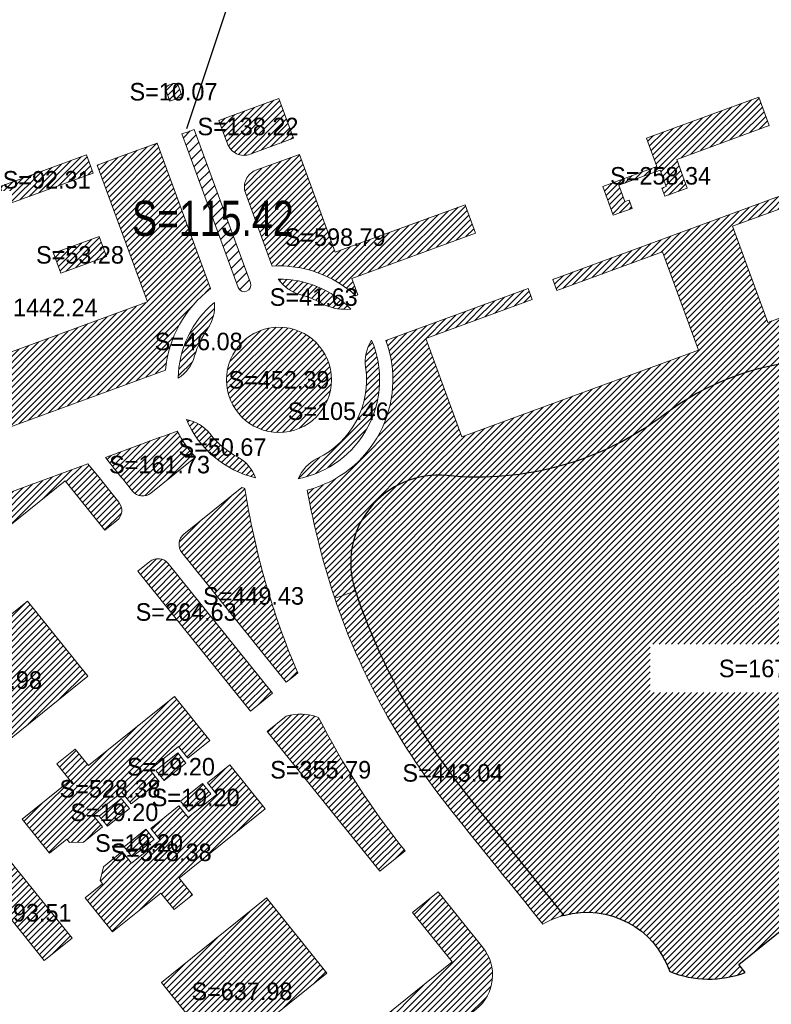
# Model space of a CAD drawing. Header units: millimetres. Extents: x 38389465 to 38395088, y 2473666 to 2480744.
# Tile 25 of 256: x 38390946 to 38391117, y 2476415 to 2476640. Entities that reach past the tile are written whole.
import ezdxf
from ezdxf.enums import TextEntityAlignment as Align

# ---------------------------------------------------------------- set-up
doc = ezdxf.new("R2010")
doc.units = ezdxf.units.MM
doc.header["$LTSCALE"] = 2
doc.layers.add('0核算', color=6, linetype='CONTINUOUS', plot=False)
doc.layers.add('MJZJ', color=7, linetype='CONTINUOUS')
doc.layers.add('w-绿地面积', color=82, linetype='CONTINUOUS')
doc.layers.add('下沉式地面绿化', color=80, linetype='CONTINUOUS', lineweight=9)
doc.layers.add('普通地面绿化', color=122, linetype='CONTINUOUS', lineweight=9)
doc.styles.add('中等线体', font='txt', dxfattribs={"width": 0.8})
pattern_1 = [(45, (0, 0), (-0.707106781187, 0.707106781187), [])]

msp = doc.modelspace()

# ---------------------------------------------------------------- hatches: boundary and pattern name
at = {"layer": 'MJZJ', "linetype": 'ByBlock'}
h = msp.add_hatch(dxfattribs=at)
h.set_pattern_fill('411B', color=3, scale=2, style=0)
h.set_pattern_definition(pattern_1)
edge = h.paths.add_edge_path()
edge.add_arc((38390980.956, 2476624.653), 1, 20.11747, 110.11747)
edge.add_line((38390980.612, 2476625.592), (38390979.674, 2476625.249))
edge.add_arc((38390980.018, 2476624.31), 1, 110.11747, 200.11114)
edge.add_line((38390979.079, 2476623.966), (38390979.939, 2476621.618))
edge.add_line((38390979.939, 2476621.618), (38390981.346, 2476622.134))
edge.add_line((38390981.346, 2476622.134), (38390982.755, 2476622.65))
edge.add_line((38390982.755, 2476622.65), (38390981.895, 2476624.997))
h = msp.add_hatch(dxfattribs=at)
h.set_pattern_fill('411B', color=3, scale=2, style=0)
h.set_pattern_definition(pattern_1)
edge = h.paths.add_edge_path()
edge.add_line((38390991.135, 2476617.2), (38390993.096, 2476611.846))
edge.add_arc((38390996.852, 2476613.221), 4, 200.11685, 290.11685)
edge.add_line((38390998.228, 2476609.465), (38391008.183, 2476613.112))
edge.add_line((38391008.183, 2476613.112), (38391004.844, 2476622.221))
edge.add_line((38391004.844, 2476622.221), (38390997.711, 2476619.608))
edge.add_line((38390997.711, 2476619.608), (38390991.135, 2476617.2))
edge.add_line((38390991.135, 2476617.2), (38390991.135, 2476617.2))
h = msp.add_hatch(dxfattribs=at)
h.set_pattern_fill('411B', color=3, scale=2, style=0)
h.set_pattern_definition(pattern_1)
h.paths.add_polyline_path([(38391116.752, 2476616.034), (38391114.38, 2476622.512), (38391088.742, 2476613.121), (38391091.115, 2476606.642), (38391078.77, 2476602.122), (38391081.178, 2476595.549), (38391085.475, 2476597.123), (38391084.791, 2476599.004), (38391083.847, 2476598.659), (38391082.472, 2476602.415), (38391091.862, 2476605.854), (38391093.237, 2476602.098), (38391092.299, 2476601.754), (38391092.989, 2476599.875), (38391098.08, 2476601.74), (38391095.672, 2476608.312)])
h = msp.add_hatch(dxfattribs=at)
h.set_pattern_fill('411B', color=2, scale=2, style=0)
h.set_pattern_definition([(45, (0, 0), (-1.1313708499, 1.1313708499), [])])
edge = h.paths.add_edge_path()
edge.add_line((38390985.506, 2476615.138), (38390984.095, 2476614.621))
edge.add_line((38390984.095, 2476614.621), (38390982.689, 2476614.102))
edge.add_line((38390982.689, 2476614.102), (38390983.962, 2476610.63))
edge.add_line((38390983.962, 2476610.63), (38390995.52, 2476579.07))
edge.add_arc((38390996.924, 2476579.597), 1.5, 200.55728, 379.68836)
edge.add_line((38390998.336, 2476580.102), (38390985.506, 2476615.138))
h = msp.add_hatch(dxfattribs=at)
h.set_pattern_fill('411B', color=3, scale=2, style=0)
h.set_pattern_definition(pattern_1)
edge = h.paths.add_edge_path()
edge.add_line((38391161.686, 2476615.45), (38391146.739, 2476609.977))
edge.add_line((38391146.739, 2476609.977), (38391147.668, 2476607.44))
edge.add_line((38391147.668, 2476607.44), (38391160.793, 2476612.247))
edge.add_line((38391160.793, 2476612.247), (38391168.841, 2476590.275))
edge.add_line((38391168.841, 2476590.275), (38391116.445, 2476571.083))
edge.add_line((38391116.445, 2476571.083), (38391108.397, 2476593.055))
edge.add_line((38391108.397, 2476593.055), (38391121.542, 2476597.87))
edge.add_line((38391121.542, 2476597.87), (38391120.612, 2476600.408))
edge.add_line((38391120.612, 2476600.408), (38391067.371, 2476580.906))
edge.add_line((38391067.371, 2476580.906), (38391068.301, 2476578.368))
edge.add_line((38391068.301, 2476578.368), (38391092.434, 2476587.208))
edge.add_line((38391092.434, 2476587.208), (38391100.654, 2476564.766))
edge.add_line((38391100.654, 2476564.766), (38391046.569, 2476544.955))
edge.add_line((38391046.569, 2476544.955), (38391038.348, 2476567.397))
edge.add_line((38391038.348, 2476567.397), (38391062.667, 2476576.304))
edge.add_line((38391062.667, 2476576.304), (38391061.738, 2476578.842))
edge.add_line((38391061.738, 2476578.842), (38391029.249, 2476566.942))
edge.add_arc((38391004.834, 2476557.992), 26.004, -75.56765, 20.13263, ccw=False)
edge.add_arc((38391189.829, 2476564.906), 181.377, 190.19308, 198.2342)
edge.add_line((38391017.56, 2476508.153), (38391022.29, 2476509.766))
edge.add_arc((38391041.22, 2476516.22), 20, 84.28522, 198.82746, ccw=False)
edge.add_arc((38391050.252, 2476606.469), 70.7, 264.28522, 307.10917)
edge.add_arc((38391129.826, 2476501.375), 61.121, 94.58859, 127.15795, ccw=False)
edge.add_arc((38391113.003, 2476709.415), 147.598, 274.63736, 291.8516)
edge.add_arc((38391173.451, 2476558.689), 14.797, -6.00028, 111.86791, ccw=False)
edge.add_arc((38391220.491, 2476553.754), 32.5, 174.01603, 211.49906)
edge.add_arc((38391168.223, 2476521.726), 28.8, -38.93883, 31.49906, ccw=False)
edge.add_arc((38391193.376, 2476481.94), 21.859, 0, 97.2311, ccw=False)
edge.add_arc((38391244.387, 2476501.976), 35.373, 214.49983, 266.60411)
edge.add_line((38391242.291, 2476466.665), (38391267.82, 2476472.594))
edge.add_arc((38391265.058, 2476484.278), 12.007, 283.29896, 373.04461)
edge.add_line((38391276.754, 2476486.988), (38391274.154, 2476498.184))
edge.add_line((38391274.154, 2476498.184), (38391253.177, 2476588.501))
edge.add_arc((38391241.488, 2476585.786), 12, 13.07708, 103.07407)
edge.add_line((38391238.774, 2476597.475), (38391191.559, 2476586.509))
edge.add_arc((38391187.94, 2476602.094), 16, 200.11747, 283.07537, ccw=False)
edge.add_line((38391172.916, 2476596.591), (38391168.591, 2476608.398))
edge.add_arc((38391157.323, 2476604.271), 12, 20.11747, 68.68262)
h = msp.add_hatch(dxfattribs=at)
h.set_pattern_fill('411B', color=3, scale=2, style=0)
h.set_pattern_definition(pattern_1)
edge = h.paths.add_edge_path()
edge.add_line((38390934.181, 2476543.729), (38390916.718, 2476565.379))
edge.add_line((38390916.718, 2476565.379), (38390916.15, 2476566.942))
edge.add_line((38390916.15, 2476566.942), (38390920.373, 2476568.489))
edge.add_line((38390920.373, 2476568.489), (38390924.465, 2476557.314))
edge.add_line((38390924.465, 2476557.314), (38390974.81, 2476575.756))
edge.add_line((38390974.81, 2476575.756), (38390963.341, 2476607.019))
edge.add_line((38390963.341, 2476607.019), (38390969.071, 2476609.118))
edge.add_line((38390969.071, 2476609.118), (38390969.071, 2476609.118))
edge.add_line((38390969.071, 2476609.118), (38390977.052, 2476612.041))
edge.add_line((38390977.052, 2476612.041), (38390989.23, 2476578.796))
edge.add_arc((38391005.017, 2476557.899), 26.191, 127.06984, 174.90167)
edge.add_line((38390978.931, 2476560.226), (38390938.316, 2476545.348))
edge.add_arc((38390973.054, 2476450.51), 101, 110.11687, 112.63641)
edge.add_line((38390934.181, 2476543.729), (38390934.181, 2476543.729))
h = msp.add_hatch(dxfattribs=at)
h.set_pattern_fill('411B', color=3, scale=2, style=0)
h.set_pattern_definition(pattern_1)
h.paths.add_polyline_path([(38390941.184, 2476602.098), (38390942.696, 2476597.971), (38390962.415, 2476605.194), (38390960.903, 2476609.321)])
h = msp.add_hatch(dxfattribs=at)
h.set_pattern_fill('411B', color=3, scale=2, style=0)
h.set_pattern_definition(pattern_1)
edge = h.paths.add_edge_path()
edge.add_arc((38391004.842, 2476558.05), 25.951, 47.54506, 93.37466, ccw=False)
edge.add_line((38391022.359, 2476577.196), (38391022.868, 2476577.383))
edge.add_line((38391022.868, 2476577.383), (38391021.492, 2476581.141))
edge.add_line((38391021.492, 2476581.141), (38391049.708, 2476591.476))
edge.add_line((38391049.708, 2476591.476), (38391047.335, 2476597.955))
edge.add_line((38391047.335, 2476597.955), (38391017.71, 2476587.103))
edge.add_line((38391017.71, 2476587.103), (38391009.524, 2476609.451))
edge.add_line((38391009.524, 2476609.451), (38390999.569, 2476605.805))
edge.add_arc((38391000.945, 2476602.049), 4, 110.11685, 200.11685)
edge.add_line((38390997.189, 2476600.673), (38391003.315, 2476583.955))
edge.add_line((38391003.315, 2476583.955), (38391003.315, 2476583.955))
h = msp.add_hatch(dxfattribs=at)
h.set_pattern_fill('411B', color=3, scale=2, style=0)
h.set_pattern_definition(pattern_1)
h.paths.add_polyline_path([(38390953.369, 2476586.86), (38390963.792, 2476590.677), (38390965.442, 2476586.17), (38390955.02, 2476582.352)])
h = msp.add_hatch(dxfattribs=at)
h.set_pattern_fill('411B', color=3, scale=2, style=0)
h.set_pattern_definition(pattern_1)
edge = h.paths.add_edge_path()
edge.add_line((38390967.655, 2476377.438), (38390966.709, 2476378.613))
edge.add_arc((38390966.242, 2476378.236), 0.6, 38.83681, 128.83655)
edge.add_line((38390965.866, 2476378.704), (38390962.205, 2476375.756))
edge.add_line((38390962.205, 2476375.756), (38390930.723, 2476414.86))
edge.add_line((38390930.723, 2476414.86), (38390934.384, 2476417.807))
edge.add_arc((38390934.008, 2476418.275), 0.6, 308.83659, 398.83659)
edge.add_line((38390934.475, 2476418.651), (38390933.786, 2476419.508))
edge.add_arc((38390933.318, 2476419.132), 0.6, 38.83659, 128.83659)
edge.add_line((38390932.942, 2476419.599), (38390929.281, 2476416.652))
edge.add_line((38390929.281, 2476416.652), (38390918.934, 2476429.504))
edge.add_line((38390918.934, 2476429.504), (38390922.595, 2476432.452))
edge.add_arc((38390922.218, 2476432.919), 0.6, 308.83659, 398.83659)
edge.add_line((38390922.686, 2476433.295), (38390921.996, 2476434.152))
edge.add_arc((38390921.529, 2476433.776), 0.6, 38.83659, 128.83659)
edge.add_line((38390921.152, 2476434.243), (38390917.491, 2476431.296))
edge.add_line((38390917.491, 2476431.296), (38390909.652, 2476441.033))
edge.add_line((38390909.652, 2476441.033), (38390913.313, 2476443.98))
edge.add_arc((38390912.937, 2476444.448), 0.6, 308.83659, 398.83659)
edge.add_line((38390913.404, 2476444.824), (38390912.715, 2476445.681))
edge.add_arc((38390912.247, 2476445.304), 0.6, 38.83659, 128.83659)
edge.add_line((38390911.871, 2476445.772), (38390908.21, 2476442.824))
edge.add_line((38390908.21, 2476442.824), (38390900.371, 2476452.561))
edge.add_line((38390900.371, 2476452.561), (38390904.032, 2476455.509))
edge.add_arc((38390903.656, 2476455.976), 0.6, 308.83659, 398.8366)
edge.add_line((38390904.123, 2476456.352), (38390903.433, 2476457.209))
edge.add_arc((38390902.966, 2476456.833), 0.6, 38.8366, 128.83659)
edge.add_line((38390902.59, 2476457.3), (38390898.929, 2476454.353))
edge.add_line((38390898.929, 2476454.353), (38390891.09, 2476464.09))
edge.add_line((38390891.09, 2476464.09), (38390894.751, 2476467.037))
edge.add_arc((38390894.375, 2476467.505), 0.6, 308.83659, 398.83659)
edge.add_line((38390894.842, 2476467.881), (38390894.152, 2476468.738))
edge.add_arc((38390893.685, 2476468.362), 0.6, 38.83659, 128.83659)
edge.add_line((38390893.309, 2476468.829), (38390889.648, 2476465.881))
edge.add_line((38390889.648, 2476465.881), (38390881.809, 2476475.618))
edge.add_line((38390881.809, 2476475.618), (38390885.47, 2476478.566))
edge.add_arc((38390885.094, 2476479.033), 0.6, 308.83659, 398.83659)
edge.add_line((38390885.561, 2476479.409), (38390884.871, 2476480.266))
edge.add_arc((38390884.404, 2476479.89), 0.6, 38.83659, 128.83659)
edge.add_line((38390884.028, 2476480.357), (38390880.366, 2476477.41))
edge.add_line((38390880.366, 2476477.41), (38390872.528, 2476487.146))
edge.add_line((38390872.528, 2476487.146), (38390876.189, 2476490.094))
edge.add_arc((38390875.813, 2476490.561), 0.6, 308.83659, 398.83659)
edge.add_line((38390876.28, 2476490.938), (38390875.59, 2476491.794))
edge.add_arc((38390875.123, 2476491.418), 0.6, 38.83659, 128.83659)
edge.add_line((38390874.747, 2476491.885), (38390871.085, 2476488.938))
edge.add_line((38390871.085, 2476488.938), (38390863.246, 2476498.675))
edge.add_line((38390863.246, 2476498.675), (38390866.908, 2476501.622))
edge.add_arc((38390866.531, 2476502.09), 0.6, 308.83659, 398.83659)
edge.add_line((38390866.999, 2476502.466), (38390866.309, 2476503.323))
edge.add_arc((38390865.842, 2476502.947), 0.6, 38.83659, 128.83659)
edge.add_line((38390865.465, 2476503.414), (38390861.804, 2476500.466))
edge.add_line((38390861.804, 2476500.466), (38390853.965, 2476510.203))
edge.add_line((38390853.965, 2476510.203), (38390857.626, 2476513.151))
edge.add_arc((38390857.25, 2476513.618), 0.6, 308.83659, 398.83659)
edge.add_line((38390857.718, 2476513.994), (38390857.028, 2476514.851))
edge.add_arc((38390856.56, 2476514.475), 0.6, 38.83659, 128.83659)
edge.add_line((38390856.184, 2476514.942), (38390852.523, 2476511.995))
edge.add_line((38390852.523, 2476511.995), (38390844.684, 2476521.732))
edge.add_line((38390844.684, 2476521.732), (38390848.345, 2476524.679))
edge.add_arc((38390847.969, 2476525.147), 0.6, 308.83659, 398.83659)
edge.add_line((38390848.436, 2476525.523), (38390847.746, 2476526.38))
edge.add_arc((38390847.279, 2476526.003), 0.6, 38.83659, 128.83659)
edge.add_line((38390846.903, 2476526.471), (38390843.242, 2476523.523))
edge.add_line((38390843.242, 2476523.523), (38390835.403, 2476533.26))
edge.add_line((38390835.403, 2476533.26), (38390839.064, 2476536.208))
edge.add_arc((38390838.688, 2476536.675), 0.6, 308.83659, 398.83659)
edge.add_line((38390839.155, 2476537.051), (38390838.465, 2476537.908))
edge.add_arc((38390837.998, 2476537.532), 0.6, 38.83659, 128.83659)
edge.add_line((38390837.622, 2476537.999), (38390833.961, 2476535.052))
edge.add_line((38390833.961, 2476535.052), (38390826.122, 2476544.789))
edge.add_line((38390826.122, 2476544.789), (38390829.783, 2476547.736))
edge.add_arc((38390829.407, 2476548.204), 0.6, 308.83659, 398.83659)
edge.add_line((38390829.874, 2476548.58), (38390829.184, 2476549.437))
edge.add_arc((38390828.717, 2476549.061), 0.6, 38.83659, 128.83659)
edge.add_line((38390828.341, 2476549.528), (38390824.679, 2476546.58))
edge.add_line((38390824.679, 2476546.58), (38390816.841, 2476556.317))
edge.add_line((38390816.841, 2476556.317), (38390820.502, 2476559.265))
edge.add_arc((38390820.126, 2476559.732), 0.6, 308.83659, 398.83659)
edge.add_line((38390820.593, 2476560.108), (38390819.903, 2476560.965))
edge.add_arc((38390819.436, 2476560.589), 0.6, 38.83659, 128.83659)
edge.add_line((38390819.059, 2476561.056), (38390815.398, 2476558.109))
edge.add_line((38390815.398, 2476558.109), (38390807.559, 2476567.846))
edge.add_line((38390807.559, 2476567.846), (38390811.221, 2476570.793))
edge.add_arc((38390810.844, 2476571.26), 0.6, 308.83659, 398.83659)
edge.add_line((38390811.312, 2476571.637), (38390810.622, 2476572.494))
edge.add_arc((38390810.155, 2476572.117), 0.6, 38.83659, 128.83659)
edge.add_line((38390809.778, 2476572.585), (38390806.117, 2476569.637))
edge.add_line((38390806.117, 2476569.637), (38390798.278, 2476579.374))
edge.add_line((38390798.278, 2476579.374), (38390801.939, 2476582.322))
edge.add_arc((38390801.563, 2476582.789), 0.6, 308.83659, 398.83681)
edge.add_line((38390802.03, 2476583.165), (38390801.463, 2476583.87))
edge.add_line((38390801.463, 2476583.87), (38390795.701, 2476579.231))
edge.add_line((38390795.701, 2476579.231), (38390967.447, 2476365.901))
edge.add_arc((38390960.645, 2476371.794), 9, 319.09369, 398.83681)
h = msp.add_hatch(dxfattribs=at)
h.set_pattern_fill('411B', color=3, scale=2, style=0)
h.set_pattern_definition(pattern_1)
edge = h.paths.add_edge_path()
edge.add_arc((38391012.125, 2476586.069), 9, 214.27978, 255.43989)
edge.add_arc((38391004.835, 2476558), 20, 58.48388, 75.43989, ccw=False)
edge.add_arc((38391020.238, 2476587.054), 12.984, 247.59944, 274.47405)
edge.add_arc((38391004.835, 2476558), 23, 44.46069, 90.36401)
h = msp.add_hatch(dxfattribs=at)
h.set_pattern_fill('411B', color=3, scale=2, style=0)
h.set_pattern_definition(pattern_1)
edge = h.paths.add_edge_path()
edge.add_arc((38390981.139, 2476574.718), 9, 324.79499, 365.95548)
edge.add_arc((38391004.835, 2476558), 23, 129.87044, 179.15328)
edge.add_arc((38390976.927, 2476565.882), 9, 303.06813, 344.22883)
edge.add_arc((38391004.835, 2476558), 20, 144.79499, 164.22883, ccw=False)
h = msp.add_hatch(dxfattribs=at)
h.set_pattern_fill('411B', color=3, scale=2, style=0)
h.set_pattern_definition(pattern_1)
edge = h.paths.add_edge_path()
edge.add_arc((38391103.32, 2476506.524), 73.586, 305.6245, 338.27345)
edge.add_arc((38391193.376, 2476481.94), 21.859, 97.2311, 186.98034, ccw=False)
edge.add_arc((38391168.223, 2476521.726), 28.8, 321.06117, 391.49906)
edge.add_arc((38391220.491, 2476553.754), 32.5, 174.01603, 211.49906, ccw=False)
edge.add_arc((38391173.448, 2476558.685), 14.8, 354.01603, 471.8516)
edge.add_arc((38391113.003, 2476709.415), 147.598, 274.63736, 291.8516, ccw=False)
edge.add_arc((38391129.892, 2476501.201), 61.3, 94.63736, 127.10917)
edge.add_arc((38391050.252, 2476606.469), 70.7, 264.28522, 307.10917, ccw=False)
edge.add_arc((38391041.22, 2476516.22), 20, 84.28522, 198.82746)
edge.add_arc((38391168.713, 2476559.69), 154.7, 198.82746, 218.83633)
edge.add_line((38391048.211, 2476462.678), (38391069.878, 2476435.764))
edge.add_arc((38391075.137, 2476416.466), 20.002, 18.90533, 105.24362, ccw=False)
edge.add_arc((38391103.002, 2476445.219), 24, 248.12604, 290.29855)
edge.add_line((38391111.328, 2476422.709), (38391109.862, 2476424.529))
edge.add_line((38391109.862, 2476424.529), (38391142.733, 2476450.993))
edge.add_line((38391142.733, 2476450.993), (38391146.182, 2476446.709))
h.paths.add_polyline_path([(38391089.596, 2476486.605), (38391150.003, 2476486.605), (38391150.003, 2476497.626), (38391089.596, 2476497.626)])
h = msp.add_hatch(dxfattribs=at)
h.set_pattern_fill('411B', color=3, scale=2, style=0)
h.set_pattern_definition(pattern_1)
edge = h.paths.add_edge_path()
edge.add_arc((38391004.836, 2476557.988), 12, 180, 360)
edge.add_arc((38391004.836, 2476557.988), 12, 0, 180)
h = msp.add_hatch(dxfattribs=at)
h.set_pattern_fill('411B', color=3, scale=2, style=0)
h.set_pattern_definition(pattern_1)
edge = h.paths.add_edge_path()
edge.add_arc((38391004.835, 2476558), 20, -64.011, 8.17685, ccw=False)
edge.add_arc((38391017.543, 2476531.932), 9, 115.989, 157.14895)
edge.add_arc((38391004.835, 2476558), 23, 281.06491, 383.10096)
edge.add_arc((38391033.54, 2476562.124), 9, 147.01731, 188.17685)
h = msp.add_hatch(dxfattribs=at)
h.set_pattern_fill('411B', color=3, scale=2, style=0)
h.set_pattern_definition(pattern_1)
edge = h.paths.add_edge_path()
edge.add_line((38390985.778, 2476540.312), (38390975.612, 2476532.127))
edge.add_arc((38390973.73, 2476534.464), 3, 218.8451, 308.83647, ccw=False)
edge.add_arc((38416492.551, 2497085.216), 32767.976, 218.8278546, 218.8451, ccw=False)
edge.add_arc((38379660.532, 2507295.141), 32766.723, 290.1820881, 290.212657)
edge.add_arc((38391004.834, 2476558), 26, 206.74325, 222.86851)
h = msp.add_hatch(dxfattribs=at)
h.set_pattern_fill('411B', color=3, scale=2, style=0)
h.set_pattern_definition(pattern_1)
edge = h.paths.add_edge_path()
edge.add_arc((38390982.044, 2476540.067), 9, 38.19665, 79.36008)
edge.add_arc((38391004.834, 2476558), 23, 203.27238, 256.63327)
edge.add_arc((38390991.09, 2476532.464), 9, 20.54743, 61.70761)
edge.add_arc((38391004.835, 2476558), 20, 218.19665, 241.70761, ccw=False)
h = msp.add_hatch(dxfattribs=at)
h.set_pattern_fill('411B', color=3, scale=2, style=0)
h.set_pattern_definition(pattern_1)
edge = h.paths.add_edge_path()
edge.add_arc((38391075.099, 2476416.58), 19.883, 105.22348, 120.26905, ccw=False)
edge.add_line((38391069.878, 2476435.764), (38391048.211, 2476462.678))
edge.add_arc((38391168.713, 2476559.69), 154.7, 198.82746, 218.83633, ccw=False)
edge.add_line((38391022.29, 2476509.766), (38391017.56, 2476508.153))
edge.add_arc((38391168.646, 2476559.648), 159.621, 198.82075, 218.83935)
edge.add_arc((38174224.912, 2301911.582), 278348.064, 38.82858709, 38.83540244, ccw=False)
h = msp.add_hatch(dxfattribs=at)
h.set_pattern_fill('411B', color=3, scale=2, style=0)
h.set_pattern_definition(pattern_1)
edge = h.paths.add_edge_path()
edge.add_line((38390911.558, 2476500.7), (38390912.309, 2476499.767))
edge.add_line((38390912.309, 2476499.767), (38390923.292, 2476508.609))
edge.add_line((38390923.292, 2476508.609), (38390926.333, 2476504.831))
edge.add_line((38390926.333, 2476504.831), (38390930.539, 2476508.217))
edge.add_line((38390930.539, 2476508.217), (38390927.498, 2476511.995))
edge.add_line((38390927.498, 2476511.995), (38390956.007, 2476534.947))
edge.add_line((38390956.007, 2476534.947), (38390965.111, 2476523.639))
edge.add_line((38390965.111, 2476523.639), (38390967.822, 2476525.855))
edge.add_arc((38390965.941, 2476528.192), 3, 308.83727, 398.83648)
edge.add_line((38390968.278, 2476530.073), (38390963.762, 2476535.682))
edge.add_line((38390963.762, 2476535.682), (38390963.763, 2476535.683))
edge.add_line((38390963.763, 2476535.683), (38390961.226, 2476538.832))
edge.add_line((38390961.226, 2476538.832), (38390942.943, 2476532.133))
edge.add_arc((38390972.177, 2476452.319), 85, 110.11687, 128.83646)
edge.add_line((38390918.874, 2476518.528), (38390888.009, 2476493.68))
edge.add_arc((38390899.991, 2476494.34), 12, 183.15113, 218.8365)
edge.add_line((38390890.643, 2476486.814), (38390892.084, 2476485.025))
edge.add_line((38390892.084, 2476485.025), (38390911.558, 2476500.7))
h = msp.add_hatch(dxfattribs=at)
h.set_pattern_fill('411B', color=3, scale=2, style=0)
h.set_pattern_definition(pattern_1)
edge = h.paths.add_edge_path()
edge.add_arc((38391168.877, 2476559.736), 173.867, 188.7813, 203.25906, ccw=False)
edge.add_arc((38391004.834, 2476558), 26, 250.96705, 252.57408, ccw=False)
edge.add_line((38390996.355, 2476533.421), (38390983.129, 2476522.785))
edge.add_arc((38390985.013, 2476520.45), 3, 128.88893, 218.88893)
edge.add_line((38390982.677, 2476518.566), (38391006.512, 2476488.962))
edge.add_line((38391006.512, 2476488.962), (38391008.181, 2476490.305))
edge.add_line((38391008.181, 2476490.305), (38391009.14, 2476491.078))
edge.add_line((38391009.14, 2476491.078), (38391009.14, 2476491.078))
h = msp.add_hatch(dxfattribs=at)
h.set_pattern_fill('411B', color=3, scale=2, style=0)
h.set_pattern_definition(pattern_1)
edge = h.paths.add_edge_path()
edge.add_line((38390972.62, 2476514.312), (38390975.346, 2476516.507))
edge.add_arc((38390977.229, 2476514.172), 3, 38.88893, 128.88893, ccw=False)
edge.add_line((38390979.564, 2476516.055), (38391003.395, 2476486.453))
edge.add_line((38391003.395, 2476486.453), (38390998.331, 2476482.376))
edge.add_line((38390998.331, 2476482.376), (38390972.62, 2476514.312))
h = msp.add_hatch(dxfattribs=at)
h.set_pattern_fill('411B', color=3, scale=2, style=0)
h.set_pattern_definition(pattern_1)
h.paths.add_polyline_path([(38390947.419, 2476507.503), (38390929.994, 2476493.474), (38390932.942, 2476489.813), (38390926.375, 2476484.527), (38390937.224, 2476471.052), (38390961.215, 2476490.367)])
h = msp.add_hatch(dxfattribs=at)
h.set_pattern_fill('411B', color=3, scale=2, style=0)
h.set_pattern_definition(pattern_1)
h.paths.add_polyline_path([(38390980.986, 2476485.743), (38390989.075, 2476475.694), (38390984.012, 2476471.618), (38390981.88, 2476474.266), (38390975.337, 2476468.999), (38390977.469, 2476466.35), (38390971.082, 2476461.208), (38390968.95, 2476463.856), (38390962.407, 2476458.589), (38390964.539, 2476455.94), (38390960.222, 2476452.465), (38390956.992, 2476452.398), (38390956.411, 2476453.12), (38390952.439, 2476449.922), (38390946.168, 2476457.711), (38390957.15, 2476466.553), (38390954.109, 2476470.331), (38390958.315, 2476473.717), (38390961.357, 2476469.939)])
h = msp.add_hatch(dxfattribs=at)
h.set_pattern_fill('411B', color=3, scale=2, style=0)
h.set_pattern_definition(pattern_1)
edge = h.paths.add_edge_path()
edge.add_line((38391002.145, 2476477.743), (38391027.887, 2476445.829))
edge.add_line((38391027.887, 2476445.829), (38391033.65, 2476450.468))
edge.add_arc((38391168.736, 2476559.694), 173.72, 206.95497, 218.95759, ccw=False)
edge.add_arc((38391009.717, 2476469.697), 12, 69.65819, 105.52888)
edge.add_line((38391006.504, 2476481.259), (38391002.145, 2476477.743))
h = msp.add_hatch(dxfattribs=at)
h.set_pattern_fill('411B', color=3, scale=2, style=0)
h.set_pattern_definition(pattern_1)
h.paths.add_polyline_path([(38390981.728, 2476472.86), (38390983.61, 2476470.524), (38390978.625, 2476466.51), (38390976.743, 2476468.847)])
h = msp.add_hatch(dxfattribs=at)
h.set_pattern_fill('411B', color=3, scale=2, style=0)
h.set_pattern_definition(pattern_1)
h.paths.add_polyline_path([(38391001.68, 2476460.038), (38390993.591, 2476470.086), (38390988.528, 2476466.01), (38390990.66, 2476463.361), (38390984.117, 2476458.094), (38390981.985, 2476460.742), (38390975.597, 2476455.6), (38390977.73, 2476452.951), (38390971.186, 2476447.684), (38390969.054, 2476450.332), (38390964.737, 2476446.856), (38390963.983, 2476443.715), (38390964.564, 2476442.994), (38390960.591, 2476439.795), (38390966.862, 2476432.006), (38390977.845, 2476440.848), (38390980.887, 2476437.07), (38390985.093, 2476440.457), (38390982.051, 2476444.235)])
h = msp.add_hatch(dxfattribs=at)
h.set_pattern_fill('411B', color=3, scale=2, style=0)
h.set_pattern_definition(pattern_1)
h.paths.add_polyline_path([(38390987.372, 2476465.85), (38390989.254, 2476463.513), (38390984.269, 2476459.5), (38390982.387, 2476461.837)])
h = msp.add_hatch(dxfattribs=at)
h.set_pattern_fill('411B', color=3, scale=2, style=0)
h.set_pattern_definition(pattern_1)
h.paths.add_polyline_path([(38390968.798, 2476462.45), (38390970.679, 2476460.114), (38390965.694, 2476456.1), (38390963.813, 2476458.437)])
h = msp.add_hatch(dxfattribs=at)
h.set_pattern_fill('411B', color=3, scale=2, style=0)
h.set_pattern_definition(pattern_1)
h.paths.add_polyline_path([(38390974.442, 2476455.44), (38390976.323, 2476453.103), (38390971.338, 2476449.09), (38390969.457, 2476451.426)])
h = msp.add_hatch(dxfattribs=at)
h.set_pattern_fill('411B', color=3, scale=2, style=0)
h.set_pattern_definition(pattern_1)
h.paths.add_polyline_path([(38390942.806, 2476448.971), (38390936.419, 2476443.829), (38390951.219, 2476425.445), (38390957.606, 2476430.587)])
h = msp.add_hatch(dxfattribs=at)
h.set_pattern_fill('411B', color=3, scale=2, style=0)
h.set_pattern_definition(pattern_1)
h.paths.add_polyline_path([(38391001.977, 2476439.736), (38390977.986, 2476420.421), (38390988.835, 2476406.946), (38390995.402, 2476412.232), (38390998.349, 2476408.571), (38391015.774, 2476422.6)])
h = msp.add_hatch(dxfattribs=at)
h.set_pattern_fill('411B', color=3, scale=2, style=0)
h.set_pattern_definition(pattern_1)
edge = h.paths.add_edge_path()
edge.add_line((38391011.71, 2476398.785), (38391008.673, 2476402.557))
edge.add_line((38391008.673, 2476402.557), (38391012.879, 2476405.944))
edge.add_line((38391012.879, 2476405.944), (38391015.916, 2476402.172))
edge.add_line((38391015.916, 2476402.172), (38391044.425, 2476425.125))
edge.add_line((38391044.425, 2476425.125), (38391035.334, 2476436.415))
edge.add_line((38391035.334, 2476436.415), (38391041.171, 2476441.114))
edge.add_line((38391041.171, 2476441.114), (38391051.395, 2476428.416))
edge.add_arc((38391043.606, 2476422.144), 10, -51.16125, 38.83875, ccw=False)
edge.add_line((38391049.878, 2476414.355), (38391008.132, 2476380.745))
edge.add_line((38391008.132, 2476380.745), (38391005.743, 2476383.712))
edge.add_line((38391005.743, 2476383.712), (38391001.069, 2476379.95))
edge.add_line((38391001.069, 2476379.95), (38391003.459, 2476376.982))
edge.add_line((38391003.459, 2476376.982), (38390999.954, 2476374.16))
edge.add_line((38390999.954, 2476374.16), (38390996.625, 2476378.295))
edge.add_line((38390996.625, 2476378.295), (38390990.783, 2476373.592))
edge.add_line((38390990.783, 2476373.592), (38390986.707, 2476378.655))
edge.add_line((38390986.707, 2476378.655), (38391011.71, 2476398.785))

# ---------------------------------------------------------------- linework, layer by layer
at = {"layer": '0核算', "color": 2, "linetype": 'Continuous', "flags": 128}
msp.add_lwpolyline([(38390983.822, 2476615.373), (38392296.554, 2480576.597), (38392494.594, 2476591.104)], dxfattribs=at)
at = {"layer": 'w-绿地面积', "color": 152, "ltscale": 5, "flags": 128}
msp.add_lwpolyline([(38391146.182, 2476446.709, 0.1434295), (38391171.679, 2476479.284, -0.4129323), (38391190.624, 2476503.625, 0.3174007), (38391192.779, 2476536.773, -0.1650246), (38391188.168, 2476557.142, 0.564826), (38391167.94, 2476572.422, -0.0752529), (38391124.936, 2476562.3, 0.1426408), (38391092.908, 2476550.087, -0.1890602), (38391043.212, 2476536.121, 0.5460231), (38391022.29, 2476509.766, 0.0875277), (38391048.211, 2476462.678), (38391069.878, 2476435.764, -0.3956166), (38391094.06, 2476422.947, 0.1861177), (38391111.328, 2476422.709), (38391109.862, 2476424.529), (38391142.733, 2476450.993)], format="xyb", close=True, dxfattribs=at)
at = {"layer": '下沉式地面绿化', "linetype": 'ByBlock', "flags": 128}
for points in [[(38390981.895, 2476624.997, 0.4142136), (38390980.612, 2476625.592), (38390979.674, 2476625.249, 0.4141812), (38390979.079, 2476623.966), (38390979.939, 2476621.618), (38390981.346, 2476622.134), (38390982.755, 2476622.65)], [(38390991.135, 2476617.2), (38390993.096, 2476611.846, 0.4142136), (38390998.228, 2476609.465), (38391008.183, 2476613.112), (38391004.844, 2476622.221), (38390997.711, 2476619.608), (38390991.135, 2476617.2)], [(38390934.181, 2476543.729), (38390916.718, 2476565.379), (38390916.15, 2476566.942), (38390920.373, 2476568.489), (38390924.465, 2476557.314), (38390974.81, 2476575.756), (38390963.341, 2476607.019), (38390969.071, 2476609.118), (38390969.071, 2476609.118), (38390977.052, 2476612.041), (38390989.23, 2476578.796, 0.2117898), (38390978.931, 2476560.226), (38390938.316, 2476545.348, 0.010994), (38390934.181, 2476543.729)], [(38391003.315, 2476583.955, -0.2026781), (38391022.359, 2476577.196), (38391022.868, 2476577.383), (38391021.492, 2476581.141), (38391049.708, 2476591.476), (38391047.335, 2476597.955), (38391017.71, 2476587.103), (38391009.524, 2476609.451), (38390999.569, 2476605.805, 0.4142136), (38390997.189, 2476600.673), (38391003.315, 2476583.955)], [(38391004.689, 2476580.999, 0.181551), (38391009.863, 2476577.358, -0.0741198), (38391015.29, 2476575.05, 0.117803), (38391021.251, 2476574.11, 0.203013)], [(38390988.493, 2476569.53, 0.1815527), (38390990.09, 2476575.652, 0.2184139), (38390981.837, 2476558.34, 0.1815537), (38390985.588, 2476563.436, -0.0849999)], [(38390992.836, 2476557.988, 1), (38391016.836, 2476557.988, 1)], [(38391024.631, 2476560.844, -0.3258261), (38391013.599, 2476540.022, 0.1815503), (38391009.249, 2476535.427, 0.4771686), (38391025.99, 2476567.024, 0.1815484)], [(38390989.117, 2476545.633, 0.181566), (38390983.706, 2476548.913, 0.2371314), (38390999.517, 2476535.623, 0.1815513), (38390995.355, 2476540.389, -0.1029473)], [(38390985.778, 2476540.312), (38390975.612, 2476532.127, -0.4141694), (38390971.393, 2476532.582, -0.0000752), (38390965.208, 2476540.264, 0.0001334), (38390981.615, 2476546.3, 0.070476), (38390985.778, 2476540.312, -0.070476)], [(38390911.558, 2476500.7), (38390912.309, 2476499.767), (38390923.292, 2476508.609), (38390926.333, 2476504.831), (38390930.539, 2476508.217), (38390927.498, 2476511.995), (38390956.007, 2476534.947), (38390965.111, 2476523.639), (38390967.822, 2476525.855, 0.4142095), (38390968.278, 2476530.073), (38390963.762, 2476535.682), (38390963.763, 2476535.683), (38390961.226, 2476538.832), (38390942.943, 2476532.133, 0.0818618), (38390918.874, 2476518.528), (38390888.009, 2476493.68, 0.1569775), (38390890.643, 2476486.814), (38390892.084, 2476485.025)], [(38391009.14, 2476491.078, -0.0632553), (38390997.048, 2476533.193, -0.0070121), (38390996.355, 2476533.421), (38390983.129, 2476522.785, 0.4142136), (38390982.677, 2476518.566), (38391006.512, 2476488.962), (38391008.181, 2476490.305), (38391009.14, 2476491.078)], [(38390972.62, 2476514.312), (38390975.346, 2476516.507, -0.4142136), (38390979.564, 2476516.055), (38391003.395, 2476486.453), (38390998.331, 2476482.376), (38390972.62, 2476514.312)], [(38391002.145, 2476477.743), (38391027.887, 2476445.829), (38391033.65, 2476450.468, -0.0524193), (38391013.889, 2476480.948, 0.1578061), (38391006.504, 2476481.259), (38391002.145, 2476477.743)], [(38391011.71, 2476398.785), (38391008.673, 2476402.557), (38391012.879, 2476405.944), (38391015.916, 2476402.172), (38391044.425, 2476425.125), (38391035.334, 2476436.415), (38391041.171, 2476441.114), (38391051.395, 2476428.416, -0.4142136), (38391049.878, 2476414.355), (38391008.132, 2476380.745), (38391005.743, 2476383.712), (38391001.069, 2476379.95), (38391003.459, 2476376.982), (38390999.954, 2476374.16), (38390996.625, 2476378.295), (38390990.783, 2476373.592), (38390986.707, 2476378.655), (38391011.71, 2476398.785)]]:
    msp.add_lwpolyline(points, format="xyb", close=True, dxfattribs=at)
for points in [[(38391116.752, 2476616.034), (38391114.38, 2476622.512), (38391088.742, 2476613.121), (38391091.115, 2476606.642), (38391078.77, 2476602.122), (38391081.178, 2476595.549), (38391085.475, 2476597.123), (38391084.791, 2476599.004), (38391083.847, 2476598.659), (38391082.472, 2476602.415), (38391091.862, 2476605.854), (38391093.237, 2476602.098), (38391092.299, 2476601.754), (38391092.989, 2476599.875), (38391098.08, 2476601.74), (38391095.672, 2476608.312)], [(38390941.184, 2476602.098), (38390942.696, 2476597.971), (38390962.415, 2476605.194), (38390960.903, 2476609.321)], [(38390953.369, 2476586.86), (38390963.792, 2476590.677), (38390965.442, 2476586.17), (38390955.02, 2476582.352)]]:
    msp.add_lwpolyline(points, close=True, dxfattribs=at)
at = {"layer": '下沉式地面绿化', "color": 2, "linetype": 'ByBlock', "flags": 128}
msp.add_lwpolyline([(38390985.506, 2476615.138), (38390984.095, 2476614.621), (38390982.689, 2476614.102), (38390983.962, 2476610.63), (38390995.52, 2476579.07, 0.9924458), (38390998.336, 2476580.102)], format="xyb", close=True, dxfattribs=at)
at = {"layer": '普通地面绿化', "linetype": 'ByBlock', "flags": 128}
msp.add_lwpolyline([(38391120.612, 2476600.408), (38391067.371, 2476580.906), (38391068.301, 2476578.368), (38391092.434, 2476587.208), (38391100.654, 2476564.766), (38391046.569, 2476544.955), (38391038.348, 2476567.397), (38391062.667, 2476576.304), (38391061.738, 2476578.842), (38391029.249, 2476566.942, -0.4436626), (38391011.315, 2476532.808, 0.0351004), (38391017.56, 2476508.153), (38391022.29, 2476509.766, -0.5460231), (38391043.212, 2476536.121, 0.1890602), (38391092.908, 2476550.087, -0.1430751), (38391124.936, 2476562.3, 0.0752529)], format="xyb", dxfattribs=at)
msp.add_lwpolyline([(38391168.841, 2476590.275), (38391116.445, 2476571.083), (38391108.397, 2476593.055), (38391121.542, 2476597.87)], dxfattribs=at)
for points in [[(38391065.077, 2476433.751, -0.0657431), (38391069.878, 2476435.764), (38391048.211, 2476462.678, -0.0875277), (38391022.29, 2476509.766), (38391017.56, 2476508.153, 0.0875704), (38391044.316, 2476459.543, -0.0000297)], [(38390942.806, 2476448.971), (38390936.419, 2476443.829, 68.736352), (38390936.419, 2476443.829), (38390951.219, 2476425.445, 0.4142136), (38390951.219, 2476425.445), (38390957.606, 2476430.587)]]:
    msp.add_lwpolyline(points, format="xyb", close=True, dxfattribs=at)
for points in [[(38390947.419, 2476507.503), (38390929.994, 2476493.474), (38390932.942, 2476489.813), (38390926.375, 2476484.527), (38390937.224, 2476471.052), (38390961.215, 2476490.367)], [(38390980.986, 2476485.743), (38390989.075, 2476475.694), (38390984.012, 2476471.618), (38390981.88, 2476474.266), (38390975.337, 2476468.999), (38390977.469, 2476466.35), (38390971.082, 2476461.208), (38390968.95, 2476463.856), (38390962.407, 2476458.589), (38390964.539, 2476455.94), (38390960.222, 2476452.465), (38390956.992, 2476452.398), (38390956.411, 2476453.12), (38390952.439, 2476449.922), (38390946.168, 2476457.711), (38390957.15, 2476466.553), (38390954.109, 2476470.331), (38390958.315, 2476473.717), (38390961.357, 2476469.939)], [(38390981.728, 2476472.86), (38390983.61, 2476470.524), (38390978.625, 2476466.51), (38390976.743, 2476468.847)], [(38391001.68, 2476460.038), (38390993.591, 2476470.086), (38390988.528, 2476466.01), (38390990.66, 2476463.361), (38390984.117, 2476458.094), (38390981.985, 2476460.742), (38390975.597, 2476455.6), (38390977.73, 2476452.951), (38390971.186, 2476447.684), (38390969.054, 2476450.332), (38390964.737, 2476446.856), (38390963.983, 2476443.715), (38390964.564, 2476442.994), (38390960.591, 2476439.795), (38390966.862, 2476432.006), (38390977.845, 2476440.848), (38390980.887, 2476437.07), (38390985.093, 2476440.457), (38390982.051, 2476444.235)], [(38390987.372, 2476465.85), (38390989.254, 2476463.513), (38390984.269, 2476459.5), (38390982.387, 2476461.837)], [(38390968.798, 2476462.45), (38390970.679, 2476460.114), (38390965.694, 2476456.1), (38390963.813, 2476458.437)], [(38390974.442, 2476455.44), (38390976.323, 2476453.103), (38390971.338, 2476449.09), (38390969.457, 2476451.426)], [(38391001.977, 2476439.736), (38390977.986, 2476420.421), (38390988.835, 2476406.946), (38390995.402, 2476412.232), (38390998.349, 2476408.571), (38391015.774, 2476422.6)]]:
    msp.add_lwpolyline(points, close=True, dxfattribs=at)

# ---------------------------------------------------------------- texts
at = {"layer": 'MJZJ', "color": 7, "linetype": 'ByBlock', "style": '中等线体'}
for s, p in [('S=10.07', (38390980.757, 2476623.744)), ('S=138.22', (38390997.762, 2476615.807)), ('S=92.31', (38390951.799, 2476603.646)), ('S=258.34', (38391091.979, 2476604.551)), ('S=598.79', (38391017.671, 2476590.554)), ('S=53.28', (38390959.406, 2476586.515)), ('S=41.63', (38391012.773, 2476576.879)), ('S=1442.24', (38390950.421, 2476574.5)), ('S=46.08', (38390986.502, 2476566.739)), ('S=452.39', (38391004.836, 2476557.988)), ('S=105.46', (38391018.367, 2476550.83)), ('S=50.67', (38390991.924, 2476542.639)), ('S=161.73', (38390977.564, 2476538.649)), ('S=449.43', (38390999.023, 2476508.674)), ('S=264.63', (38390983.646, 2476505.002)), ('S=16743.25', (38391119.799, 2476492.116)), ('S=637.98', (38390939.195, 2476489.456)), ('S=19.20', (38390980.176, 2476469.685)), ('S=355.79', (38391014.37, 2476468.998)), ('S=443.04', (38391044.556, 2476468.276)), ('S=528.38', (38390966.258, 2476464.654)), ('S=19.20', (38390985.82, 2476462.675)), ('S=19.20', (38390967.246, 2476459.275)), ('S=19.20', (38390972.89, 2476452.265)), ('S=528.38', (38390977.934, 2476450.151)), ('S=193.51', (38390945.948, 2476436.351)), ('S=637.98', (38390996.387, 2476418.418))]:
    msp.add_text(s, height=4, dxfattribs=at).set_placement(p, align=Align.MIDDLE)
at = {"layer": 'MJZJ', "color": 2, "linetype": 'ByBlock', "style": '中等线体', "width": 0.8}
msp.add_text('S=115.42', height=8, dxfattribs=at).set_placement((38390989.741, 2476594.85), align=Align.MIDDLE)

doc.saveas('drawing.dxf')
